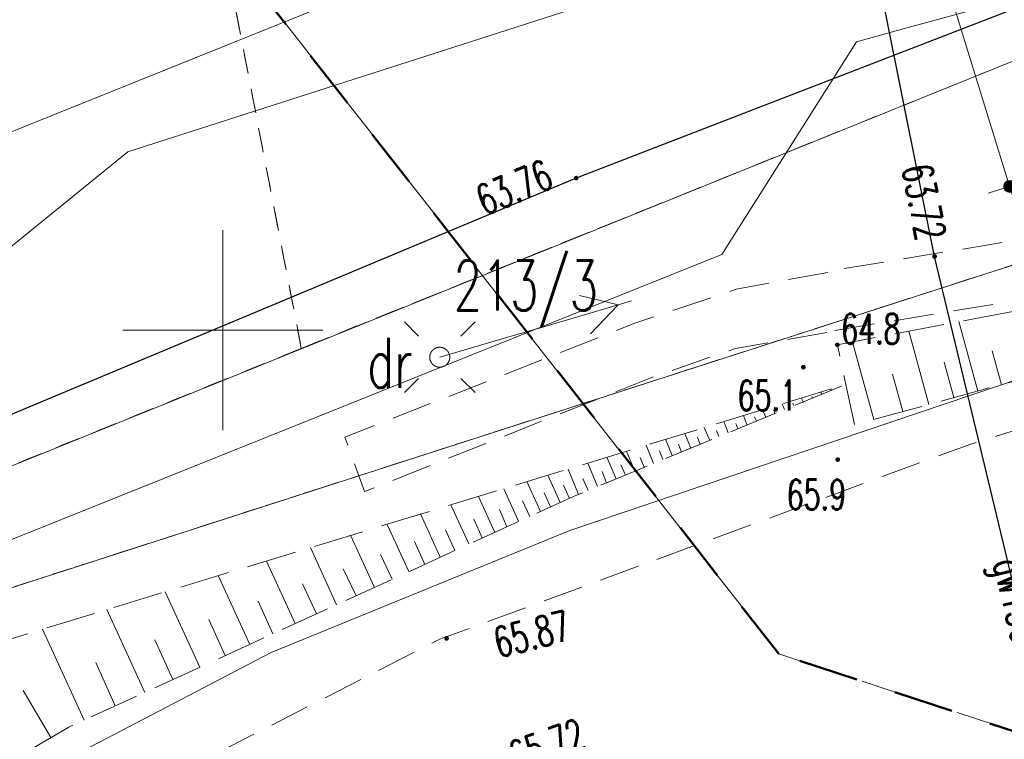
# Model space of a CAD drawing. Header units: millimetres. Extents: x 6487905018 to 6488192500, y 5882180700 to 5882375224.
# Tile 4 of 256: x 6487944920 to 6487969533, y 5882189765 to 5882207761. Entities that reach past the tile are written whole.
import ezdxf
from ezdxf.xclip import XClip

# ---------------------------------------------------------------- set-up
doc = ezdxf.new("R2010")
doc.units = ezdxf.units.MM
doc.header["$MEASUREMENT"] = 0
doc.header["$XCLIPFRAME"] = 2
for name, pattern in [('L_0_03', [1000, 500, -500]), ('L_0_04', [1500, 1000, -500]), ('L_0_05', [1750, 1250, -500]), ('L_0_08', [2500, 1500, -1000]), ('Wipeout_Contour', [1000, 0, -1000])]:
    doc.linetypes.add(name, pattern=pattern)
for name, color, linetype in [('Mapa cyfrowa', 7, 'Continuous'), ('Wymiarowanie', 7, 'Continuous'), ('Zamość 06.10._2_Mapa cyfrowa', 7, 'Continuous')]:
    doc.layers.add(name, color=color, linetype=linetype)
for name, color, linetype, lineweight in [('Wymiarowanie_Nr_pióra__1', 7, 'Continuous', 0), ('Zakres_Nr_pióra__141', 7, 'Continuous', 50), ('Zamość 06.10._2_000_Inne__niezydentyfikowane__Nr_pióra__7', 7, 'Continuous', 5), ('Zamość 06.10._2_0_Nr_pióra__7', 7, 'Continuous', 5), ('Zamość 06.10._2_210_Oznaczenie_uzytku_Nr_pióra__96', 8, 'Continuous', 15), ('Zamość 06.10._2_211_Nr_dzialki_Nr_pióra__96', 8, 'Continuous', 15), ('Zamość 06.10._2_217_Granica_konturu_klasyfikcyjnego_Nr_pióra__96', 8, 'Continuous', 15), ('Zamość 06.10._2_218_Granica_uzytku_Nr_pióra__96', 8, 'Continuous', 15), ('Zamość 06.10._2_219_Linia_granicy_Nr_pióra__96', 8, 'Continuous', 15), ('Zamość 06.10._2_bariera_drogowa_ochronna__linia__Nr_pióra__7', 7, 'Continuous', 5), ('Zamość 06.10._2_chodnik__powierzchnia__Nr_pióra__7', 7, 'Continuous', 5), ('Zamość 06.10._2_jezdnia__powierzchnia__Nr_pióra__7', 7, 'Continuous', 5), ('Zamość 06.10._2_krzyze_Nr_pióra__7', 7, 'Continuous', 5), ('Zamość 06.10._2_latarnia_na_slupie_lub_maszcie__punkt__Nr_pióra__7', 7, 'Continuous', 5), ('Zamość 06.10._2_ogrodzenie_trwale__linia__Nr_pióra__7', 7, 'Continuous', 5), ('Zamość 06.10._2_przewod_elektroenergetyczny_niskiego_napiecia__linia____symbol_Nr_pióra__1', 7, 'Continuous', 0), ('Zamość 06.10._2_przewod_gazowy__linia__Atr1_Nr_pióra__7', 7, 'Continuous', 5), ('Zamość 06.10._2_przewod_gazowy__linia__Nr_pióra__40', 2, 'Continuous', 30), ('Zamość 06.10._2_przewod_telekomunikacyjny__linia__Nr_pióra__30', 7, 'Continuous', 5), ('Zamość 06.10._2_punkt_o_okreslonej_wysokosci__siec_gazowa__Atr2_Nr_pióra__7', 7, 'Continuous', 5), ('Zamość 06.10._2_punkt_o_okreslonej_wysokosci__siec_gazowa__Nr_pióra__7', 7, 'Continuous', 5), ('Zamość 06.10._2_punkt_wysokosciowy_naturalny_Atr2_Nr_pióra__7', 7, 'Continuous', 5), ('Zamość 06.10._2_punkt_wysokosciowy_naturalny_Nr_pióra__7', 7, 'Continuous', 5), ('Zamość 06.10._2_punkt_wysokosciowy_sztuczny_Atr2_Nr_pióra__7', 7, 'Continuous', 5), ('Zamość 06.10._2_punkt_wysokosciowy_sztuczny_Nr_pióra__7', 7, 'Continuous', 5), ('Zamość 06.10._2_rura_ochronna___przewod_gazowy__linia__Nr_pióra__7', 7, 'Continuous', 5), ('Zamość 06.10._2_skarpa_nieumocniona__powierzchnia__Nr_pióra__7', 7, 'Continuous', 5), ('Zamość 06.10._2_slup__punkt__Nr_pióra__7', 7, 'Continuous', 5), ('Zamość 06.10._2_Zakres_Nr_pióra__7', 7, 'Continuous', 5)]:
    doc.layers.add(name, color=color, linetype=linetype, lineweight=lineweight)
doc.styles.add('GENERATED_STYLE_1', font='Simplex.shx')
doc.styles.add('GENERATED_STYLE_2', font='txt')
doc.linetypes.add('L_0_15_SHX', pattern='A,0,[3,PZT Orlen Zamość.pdf1.Shx,S=30.952381,R=0,X=0,Y=2.22045e-16],-7500,0', length=7500)
doc.linetypes.add('L_0_A0_SHX', pattern='A,0,[1,PZT Orlen Zamość.pdf1.Shx,S=15.277778,R=0,X=0,Y=0],-3500,0', length=3500)
doc.dimstyles.new('GENERATED_STYLE__4', dxfattribs={"dimtxt": 1000, "dimasz": 570, "dimexe": 0.18, "dimexo": 0, "dimgap": 0.09, "dimtad": 1, "dimlfac": 0.001, "dimzin": 0, "dimdsep": 46, "dimtxsty": 'GENERATED_STYLE_2', "dimblk": 'ARROWHEAD_11', "dimblk1": 'ARROWHEAD_11', "dimblk2": 'ARROWHEAD_11', "dimcen": 0.09, "dimclrd": 7, "dimclre": 7, "dimclrt": 7, "dimazin": 0, "dimtfac": 1, "dimtdec": 4, "dimtmove": 0, "dimatfit": 3, "dimfxl": 0, "dimtolj": 1, "dimtzin": 0, "dimarcsym": 0})

# ---------------------------------------------------------------- blocks, each defined once
blk = doc.blocks.new('Rysunek_1_2')
at = {"color": 254, "linetype": 'Wipeout_Contour', "lineweight": 0, "ltscale": 70061284114.24681}
blk.add_wipeout([(6487915525.867126, 5882181505.900702), (6488146644.289524, 5882181505.900702), (6488146644.289524, 5882373115.540435), (6488107628.768834, 5882373115.540435), (6488107628.768834, 5882320263.490532), (6488101226.436201, 5882320263.490532), (6488101226.436201, 5882373115.540435), (6487915525.867126, 5882373115.540435)], dxfattribs=at).dxf.layer = 'Zamość 06.10._2_Mapa cyfrowa'
at = {"layer": 'Zamość 06.10._2_punkt_o_okreslonej_wysokosci__siec_gazowa__Nr_pióra__7', "linetype": 'Continuous'}
for points in [[(6487958830, 5882203755, 1), (6487958830, 5882203845, 1)], [(6487967790, 5882201795, 1), (6487967790, 5882201885, 1)]]:
    blk.add_hatch(color=256, dxfattribs=at).paths.add_polyline_path(points)
at = {"layer": 'Zamość 06.10._2_punkt_wysokosciowy_naturalny_Nr_pióra__7', "linetype": 'Continuous'}
for points in [[(6487965360.000001, 5882199585, 1), (6487965360.000001, 5882199675, 1)], [(6487964510, 5882199025.000001, 1), (6487964510, 5882199115, 1)], [(6487965370, 5882196715, 1), (6487965370, 5882196805, 1)]]:
    blk.add_hatch(color=256, dxfattribs=at).paths.add_polyline_path(points)
at = {"layer": 'Zamość 06.10._2_punkt_wysokosciowy_sztuczny_Nr_pióra__7', "linetype": 'Continuous'}
blk.add_hatch(color=256, dxfattribs=at).paths.add_polyline_path([(6487955590, 5882192245, 1), (6487955590, 5882192335, 1)])
at = {"layer": 'Zamość 06.10._2_000_Inne__niezydentyfikowane__Nr_pióra__7', "linetype": 'Continuous', "flags": 128}
for points in [[(6487968870, 5882198470), (6487968400.000001, 5882200210)], [(6487967650.000001, 5882198140), (6487967150.000001, 5882199970)], [(6487966270, 5882197760), (6487965740.000001, 5882199700)], [(6487969460, 5882198630), (6487969230.000001, 5882199480.000001)], [(6487968270, 5882198310), (6487968030.000001, 5882199200)], [(6487967000, 5882197960), (6487966740.000001, 5882198900.000001)], [(6487964510, 5882198200), (6487964460, 5882198300)], [(6487964740.000001, 5882198300), (6487964720, 5882198340)], [(6487964970, 5882198390), (6487964950, 5882198450)], [(6487965210, 5882198490), (6487965200, 5882198510)], [(6487964040, 5882198010), (6487963980.000001, 5882198150.000001)], [(6487964270, 5882198110), (6487964250, 5882198170)], [(6487963100, 5882197630), (6487963010, 5882197860)], [(6487963340, 5882197720), (6487963290, 5882197830)], [(6487963570.000001, 5882197820), (6487963490.000001, 5882198010)], [(6487963800, 5882197910), (6487963770, 5882198000)], [(6487962170, 5882197240), (6487962030.000001, 5882197560)], [(6487962630, 5882197430), (6487962520, 5882197710)], [(6487962870, 5882197530), (6487962820.000001, 5882197660)], [(6487961700, 5882197050), (6487961550, 5882197410)], [(6487961930, 5882197140), (6487961860.000001, 5882197320)], [(6487962400.000001, 5882197340), (6487962340, 5882197490)], [(6487960760, 5882196660), (6487960580, 5882197120)], [(6487961230.000001, 5882196860), (6487961060, 5882197270)], [(6487961460, 5882196950), (6487961390, 5882197150.000001)], [(6487959830, 5882196280), (6487959600, 5882196820)], [(6487960300, 5882196470), (6487960090, 5882196970)], [(6487961000, 5882196760), (6487960910, 5882196980.000001)], [(6487959360.000001, 5882196090), (6487959120, 5882196670)], [(6487960060, 5882196370), (6487959950, 5882196630)], [(6487960530.000001, 5882196570), (6487960430, 5882196810)], [(6487958430, 5882195690.000001), (6487958120, 5882196370)], [(6487958890, 5882195890), (6487958630, 5882196520)], [(6487959590, 5882196180), (6487959480.000001, 5882196460)], [(6487957940.000001, 5882195460), (6487957600, 5882196210)], [(6487958660, 5882195790), (6487958510, 5882196120)], [(6487959130, 5882195990), (6487959000, 5882196290)], [(6487956800, 5882194940.000001), (6487956390, 5882195840)], [(6487957390, 5882195220), (6487957020, 5882196030)], [(6487958190.000001, 5882195580), (6487958030.000001, 5882195930)], [(6487956150.000001, 5882194650.000001), (6487955700, 5882195630)], [(6487957670, 5882195340), (6487957490.000001, 5882195730.000001)], [(6487955430, 5882194320), (6487954940.000001, 5882195400.000001)], [(6487957100, 5882195080), (6487956910, 5882195510)], [(6487954650.000001, 5882193960), (6487954110.000001, 5882195140)], [(6487956480.000001, 5882194800), (6487956270, 5882195270)], [(6487953790, 5882193560), (6487953190.000001, 5882194870)], [(6487955800, 5882194490), (6487955560, 5882195000)], [(6487955050, 5882194140), (6487954790, 5882194710)], [(6487952840, 5882193130), (6487952190.000001, 5882194560)], [(6487954230.000001, 5882193770), (6487953940.000001, 5882194390)], [(6487951810, 5882192660), (6487951090, 5882194220)], [(6487953330, 5882193350), (6487953010, 5882194030)], [(6487950670, 5882192140), (6487949880, 5882193860)], [(6487952340, 5882192900.000001), (6487951990.000001, 5882193650.000001)], [(6487949420, 5882191570), (6487948560, 5882193450)], [(6487951250, 5882192400.000001), (6487950880, 5882193220)], [(6487948050, 5882190940.000001), (6487947100, 5882193010)], [(6487950060, 5882191860), (6487949650.000001, 5882192760)], [(6487946530.000001, 5882190240), (6487945490.000001, 5882192520)], [(6487948750, 5882191260), (6487948300, 5882192250)], [(6487947310, 5882190600), (6487946820.000001, 5882191690.000001)], [(6487945700, 5882189810), (6487945010, 5882190990)]]:
    blk.add_lwpolyline(points, dxfattribs=at)
at = {"layer": 'Zamość 06.10._2_0_Nr_pióra__7', "linetype": 'Continuous'}
for p, q in [((6487967040, 5882207540), (6487967040.05, 5882207540)), ((6487965840, 5882207210), (6487965840.05, 5882207210)), ((6487947620, 5882204460), (6487947620.05, 5882204460)), ((6487958830, 5882203800), (6487958830.05, 5882203800)), ((6487958830, 5882203800), (6487958830.05, 5882203800)), ((6487962470, 5882201890), (6487962470.05, 5882201890)), ((6487967790, 5882201840), (6487967790.05, 5882201840)), ((6487967790, 5882201840), (6487967790.05, 5882201840)), ((6487965130, 5882201470), (6487965130.05, 5882201470)), ((6487965170, 5882201450), (6487965170.05, 5882201450)), ((6487962830, 5882201020), (6487962830.05, 5882201020)), ((6487958910.034158, 5882200865.418255), (6487958910.084158, 5882200865.418255)), ((6487959881.794037, 5882200629.539605), (6487959881.844036, 5882200629.539605)), ((6487960217.627996, 5882200728.107102), (6487960217.677997, 5882200728.107102)), ((6487958922.268437, 5882200347.918184), (6487958922.318438, 5882200347.918184)), ((6487954537, 5882200204), (6487954537.05, 5882200204)), ((6487956304, 5882200204), (6487956304.05, 5882200204)), ((6487957962.742838, 5882200066.296764), (6487957962.792838, 5882200066.296764)), ((6487960270, 5882200160), (6487960270.05, 5882200160)), ((6487968400.000001, 5882200210), (6487968400.05, 5882200210)), ((6487954890, 5882199851.000001), (6487954890.05, 5882199851.000001)), ((6487955951.000001, 5882199851.000001), (6487955951.05, 5882199851.000001)), ((6487957003.217239, 5882199784.675344), (6487957003.26724, 5882199784.675344)), ((6487959191.655579, 5882199905.892655), (6487959191.705578, 5882199905.892655)), ((6487965300, 5882199990), (6487965300.05, 5882199990)), ((6487965350, 5882199980.000001), (6487965350.05, 5882199980.000001)), ((6487967150.000001, 5882199970), (6487967150.05, 5882199970)), ((6487951960, 5882199540), (6487951960.05, 5882199540)), ((6487962810, 5882199540), (6487962810.05, 5882199540)), ((6487965360.000001, 5882199630), (6487965360.05, 5882199630)), ((6487965360.000001, 5882199630), (6487965360.05, 5882199630)), ((6487965740.000001, 5882199700), (6487965740.05, 5882199700)), ((6487955420, 5882199320), (6487955420.05, 5882199320)), ((6487955420, 5882199320), (6487955420.05, 5882199320)), ((6487956043.69164, 5882199503.053924), (6487956043.74164, 5882199503.053924)), ((6487969230.000001, 5882199480.000001), (6487969230.05, 5882199480.000001)), ((6487964510, 5882199070), (6487964510.05, 5882199070)), ((6487968030.000001, 5882199200), (6487968030.05, 5882199200)), ((6487954890, 5882198790), (6487954890.05, 5882198790)), ((6487955951.000001, 5882198790), (6487955951.05, 5882198790)), ((6487960740.000001, 5882198820), (6487960740.05, 5882198820)), ((6487966740.000001, 5882198900.000001), (6487966740.05, 5882198900.000001)), ((6487965440.000001, 5882198590), (6487965440.05, 5882198590)), ((6487965570.000001, 5882198640), (6487965570.05, 5882198640)), ((6487969460, 5882198630), (6487969460.05, 5882198630)), ((6487954537, 5882198437), (6487954537.05, 5882198437)), ((6487956304, 5882198437), (6487956304.05, 5882198437)), ((6487964460, 5882198300), (6487964460.05, 5882198300)), ((6487964720, 5882198340), (6487964720.05, 5882198340)), ((6487964740.000001, 5882198300), (6487964740.05, 5882198300)), ((6487964950, 5882198450), (6487964950.05, 5882198450)), ((6487964970, 5882198390), (6487964970.05, 5882198390)), ((6487965200, 5882198510), (6487965200.05, 5882198510)), ((6487965210, 5882198490), (6487965210.05, 5882198490)), ((6487965600, 5882198520), (6487965600.05, 5882198520)), ((6487968270, 5882198310), (6487968270.05, 5882198310)), ((6487968870, 5882198470), (6487968870.05, 5882198470)), ((6487963980.000001, 5882198150.000001), (6487963980.05, 5882198150.000001)), ((6487964250, 5882198170), (6487964250.05, 5882198170)), ((6487964270, 5882198110), (6487964270.05, 5882198110)), ((6487964510, 5882198200), (6487964510.05, 5882198200)), ((6487967650.000001, 5882198140), (6487967650.05, 5882198140)), ((6487963010, 5882197860), (6487963010.05, 5882197860)), ((6487963290, 5882197830), (6487963290.05, 5882197830)), ((6487963490.000001, 5882198010), (6487963490.05, 5882198010)), ((6487963570.000001, 5882197820), (6487963570.05, 5882197820)), ((6487963770, 5882198000), (6487963770.05, 5882198000)), ((6487963800, 5882197910), (6487963800.05, 5882197910)), ((6487964040, 5882198010), (6487964040.05, 5882198010)), ((6487967000, 5882197960), (6487967000.05, 5882197960)), ((6487962030.000001, 5882197560), (6487962030.05, 5882197560)), ((6487962520, 5882197710), (6487962520.05, 5882197710)), ((6487962820.000001, 5882197660), (6487962820.05, 5882197660)), ((6487963100, 5882197630), (6487963100.05, 5882197630)), ((6487963340, 5882197720), (6487963340.05, 5882197720)), ((6487965790, 5882197630), (6487965790.05, 5882197630)), ((6487966270, 5882197760), (6487966270.05, 5882197760)), ((6487953050, 5882197320), (6487953050.05, 5882197320)), ((6487961550, 5882197410), (6487961550.05, 5882197410)), ((6487961860.000001, 5882197320), (6487961860.05, 5882197320)), ((6487962340, 5882197490), (6487962340.05, 5882197490)), ((6487962400.000001, 5882197340), (6487962400.05, 5882197340)), ((6487962630, 5882197430), (6487962630.05, 5882197430)), ((6487962870, 5882197530), (6487962870.05, 5882197530)), ((6487960580, 5882197120), (6487960580.05, 5882197120)), ((6487961060, 5882197270), (6487961060.05, 5882197270)), ((6487961390, 5882197150.000001), (6487961390.05, 5882197150.000001)), ((6487961930, 5882197140), (6487961930.05, 5882197140)), ((6487962170, 5882197240), (6487962170.05, 5882197240)), ((6487968700, 5882197150.000001), (6487968700.05, 5882197150.000001)), ((6487959600, 5882196820), (6487959600.05, 5882196820)), ((6487960090, 5882196970), (6487960090.05, 5882196970)), ((6487960910, 5882196980.000001), (6487960910.05, 5882196980.000001)), ((6487961230.000001, 5882196860), (6487961230.05, 5882196860)), ((6487961460, 5882196950), (6487961460.05, 5882196950)), ((6487961700, 5882197050), (6487961700.05, 5882197050)), ((6487959120, 5882196670), (6487959120.05, 5882196670)), ((6487959950, 5882196630), (6487959950.05, 5882196630)), ((6487960430, 5882196810), (6487960430.05, 5882196810)), ((6487960760, 5882196660), (6487960760.05, 5882196660)), ((6487961000, 5882196760), (6487961000.05, 5882196760)), ((6487965370, 5882196760), (6487965370.05, 5882196760)), ((6487958120, 5882196370), (6487958120.05, 5882196370)), ((6487958630, 5882196520), (6487958630.05, 5882196520)), ((6487959480.000001, 5882196460), (6487959480.05, 5882196460)), ((6487960060, 5882196370), (6487960060.05, 5882196370)), ((6487960300, 5882196470), (6487960300.05, 5882196470)), ((6487960530.000001, 5882196570), (6487960530.05, 5882196570)), ((6487957600, 5882196210), (6487957600.05, 5882196210)), ((6487958510, 5882196120), (6487958510.05, 5882196120)), ((6487959000, 5882196290), (6487959000.05, 5882196290)), ((6487959360.000001, 5882196090), (6487959360.05, 5882196090)), ((6487959590, 5882196180), (6487959590.05, 5882196180)), ((6487959830, 5882196280), (6487959830.05, 5882196280)), ((6487953540, 5882195960), (6487953540.05, 5882195960)), ((6487956390, 5882195840), (6487956390.05, 5882195840)), ((6487957020, 5882196030), (6487957020.05, 5882196030)), ((6487958030.000001, 5882195930), (6487958030.05, 5882195930)), ((6487958760, 5882195840), (6487958760.05, 5882195840)), ((6487958890, 5882195890), (6487958890.05, 5882195890)), ((6487959130, 5882195990), (6487959130.05, 5882195990)), ((6487955700, 5882195630), (6487955700.05, 5882195630)), ((6487957490.000001, 5882195730.000001), (6487957490.05, 5882195730.000001)), ((6487958430, 5882195690.000001), (6487958430.05, 5882195690.000001)), ((6487958660, 5882195790), (6487958660.05, 5882195790)), ((6487954940.000001, 5882195400.000001), (6487954940.05, 5882195400.000001)), ((6487956910, 5882195510), (6487956910.05, 5882195510)), ((6487957940.000001, 5882195460), (6487957940.05, 5882195460)), ((6487958190.000001, 5882195580), (6487958190.05, 5882195580)), ((6487954110.000001, 5882195140), (6487954110.05, 5882195140)), ((6487956270, 5882195270), (6487956270.05, 5882195270)), ((6487957390, 5882195220), (6487957390.05, 5882195220)), ((6487957670, 5882195340), (6487957670.05, 5882195340)), ((6487953190.000001, 5882194870), (6487953190.05, 5882194870)), ((6487955560, 5882195000), (6487955560.05, 5882195000)), ((6487956800, 5882194940.000001), (6487956800.05, 5882194940.000001)), ((6487957100, 5882195080), (6487957100.05, 5882195080)), ((6487958670, 5882194990), (6487958670.05, 5882194990)), ((6487954790, 5882194710), (6487954790.05, 5882194710)), ((6487956150.000001, 5882194650.000001), (6487956150.05, 5882194650.000001)), ((6487956480.000001, 5882194800), (6487956480.05, 5882194800)), ((6487952190.000001, 5882194560), (6487952190.05, 5882194560)), ((6487953940.000001, 5882194390), (6487953940.05, 5882194390)), ((6487955800, 5882194490), (6487955800.05, 5882194490)), ((6487951090, 5882194220), (6487951090.05, 5882194220)), ((6487955050, 5882194140), (6487955050.05, 5882194140)), ((6487955430, 5882194320), (6487955430.05, 5882194320)), ((6487953010, 5882194030), (6487953010.05, 5882194030)), ((6487954650.000001, 5882193960), (6487954650.05, 5882193960)), ((6487949880, 5882193860), (6487949880.05, 5882193860)), ((6487951990.000001, 5882193650.000001), (6487951990.05, 5882193650.000001)), ((6487954230.000001, 5882193770), (6487954230.05, 5882193770)), ((6487948560, 5882193450), (6487948560.05, 5882193450)), ((6487953790, 5882193560), (6487953790.05, 5882193560)), ((6487950880, 5882193220), (6487950880.05, 5882193220)), ((6487952840, 5882193130), (6487952840.05, 5882193130)), ((6487953330, 5882193350), (6487953330.05, 5882193350)), ((6487947100, 5882193010), (6487947100.05, 5882193010)), ((6487952340, 5882192900.000001), (6487952340.05, 5882192900.000001)), ((6487949650.000001, 5882192760), (6487949650.05, 5882192760)), ((6487951810, 5882192660), (6487951810.05, 5882192660)), ((6487945490.000001, 5882192520), (6487945490.05, 5882192520)), ((6487951250, 5882192400.000001), (6487951250.05, 5882192400.000001)), ((6487948300, 5882192250), (6487948300.05, 5882192250)), ((6487955420, 5882192270), (6487955420.05, 5882192270)), ((6487955590, 5882192290), (6487955590.05, 5882192290)), ((6487950670, 5882192140), (6487950670.05, 5882192140)), ((6487951210, 5882191940.000001), (6487951210.05, 5882191940.000001)), ((6487963899.999999, 5882191899.999999), (6487963900.049998, 5882191899.999999)), ((6487946820.000001, 5882191690.000001), (6487946820.05, 5882191690.000001)), ((6487950060, 5882191860), (6487950060.05, 5882191860)), ((6487949420, 5882191570), (6487949420.05, 5882191570)), ((6487948750, 5882191260), (6487948750.05, 5882191260)), ((6487945010, 5882190990), (6487945010.05, 5882190990)), ((6487948050, 5882190940.000001), (6487948050.05, 5882190940.000001)), ((6487947310, 5882190600), (6487947310.05, 5882190600)), ((6487946530.000001, 5882190240), (6487946530.05, 5882190240)), ((6487946150.000001, 5882190070), (6487946150.05, 5882190070)), ((6487945700, 5882189810), (6487945700.05, 5882189810))]:
    blk.add_line(p, q, dxfattribs=at)
at = {"layer": 'Zamość 06.10._2_217_Granica_konturu_klasyfikcyjnego_Nr_pióra__96', "linetype": 'L_0_03', "flags": 128}
for points in [[(6487945380, 5882233520), (6487951960, 5882199540)], [(6487951960, 5882199540), (6487945380, 5882233520)], [(6487951960, 5882199540), (6487972140, 5882207690.000001)], [(6487933776.113966, 5882192179.467357), (6487951960, 5882199540)]]:
    blk.add_lwpolyline(points, dxfattribs=at)
at = {"layer": 'Zamość 06.10._2_218_Granica_uzytku_Nr_pióra__96', "linetype": 'L_0_03', "flags": 128}
for points in [[(6487945380, 5882233520), (6487951960, 5882199540)], [(6487951960, 5882199540), (6487945380, 5882233520)], [(6487951960, 5882199540), (6487972140, 5882207690.000001)], [(6487972140, 5882207690.000001), (6487951960, 5882199540)], [(6487970570.000001, 5882201890), (6487934330, 5882190210)], [(6487934330, 5882190210), (6487970570.000001, 5882201890)], [(6487933776.113966, 5882192179.467357), (6487951960, 5882199540)], [(6487951960, 5882199540), (6487933776.113966, 5882192179.467357)]]:
    blk.add_lwpolyline(points, dxfattribs=at)
at = {"layer": 'Zamość 06.10._2_219_Linia_granicy_Nr_pióra__96', "linetype": 'Continuous', "flags": 128}
for points in [[(6487933774.798249, 5882192173.995371), (6487972140, 5882207690.000001)], [(6487934330, 5882190210), (6487970570.000001, 5882201890)]]:
    blk.add_lwpolyline(points, dxfattribs=at)
at = {"layer": 'Zamość 06.10._2_bariera_drogowa_ochronna__linia__Nr_pióra__7', "linetype": 'L_0_A0_SHX', "flags": 128}
blk.add_lwpolyline([(6487970030.000001, 5882198820), (6487958670, 5882194990), (6487951210, 5882191940.000001), (6487944260, 5882188310), (6487937380, 5882183980.000001), (6487933978.113465, 5882181505.900702)], dxfattribs=at)
at = {"layer": 'Zamość 06.10._2_bariera_drogowa_ochronna__linia__Nr_pióra__7', "linetype": 'Continuous', "flags": 128}
blk.add_lwpolyline([(6487970030.000001, 5882198820), (6487958670, 5882194990), (6487951210, 5882191940.000001), (6487944260, 5882188310), (6487937380, 5882183980.000001), (6487933978.113465, 5882181505.900702)], dxfattribs=at)
at = {"layer": 'Zamość 06.10._2_chodnik__powierzchnia__Nr_pióra__7', "linetype": 'L_0_04', "flags": 128}
blk.add_lwpolyline([(6487965300, 5882199990), (6487978460, 5882202160), (6487979920, 5882202560), (6487984720, 5882204010), (6488007050, 5882210780), (6488026880, 5882216840), (6488041340, 5882221220), (6488041780.000001, 5882222220), (6488041620, 5882222930), (6488026140, 5882218190.000001), (6488006490.000001, 5882212160), (6487984220, 5882205380), (6487980210, 5882204130), (6487978820.000001, 5882203730.000001), (6487965130, 5882201470), (6487965170, 5882201450), (6487962830, 5882201020), (6487960270, 5882200160), (6487953050, 5882197320), (6487953540, 5882195960), (6487960740.000001, 5882198820), (6487962810, 5882199540), (6487965350, 5882199980.000001)], dxfattribs=at)
at = {"layer": 'Zamość 06.10._2_jezdnia__powierzchnia__Nr_pióra__7', "linetype": 'L_0_04', "flags": 128}
blk.add_lwpolyline([(6487937199.926741, 5882181505.900702), (6487944120, 5882186480.000001), (6487955420, 5882192270), (6487968700, 5882197150.000001), (6487987180, 5882202890), (6488010660, 5882210140), (6488034760, 5882217530), (6488040000, 5882219130), (6488059610.000001, 5882225210), (6488075310, 5882230370), (6488081470, 5882233630), (6488086160, 5882236070), (6488088060, 5882236830), (6488096848.98959, 5882239382.959795), (6488095756.069768, 5882228162.316289), (6488092220, 5882227070), (6488065320.000001, 5882218790), (6488063880, 5882216950), (6488050800, 5882212990), (6488048420, 5882213800), (6488035940.000001, 5882210150.000001), (6488012080, 5882202830), (6487993710, 5882197150.000001), (6487982400.000001, 5882193450), (6487970620, 5882189820), (6487957710, 5882185050), (6487951012.646, 5882181505.900702)], dxfattribs=at)
at = {"layer": 'Zamość 06.10._2_krzyze_Nr_pióra__7', "linetype": 'Continuous', "flags": 128}
for points in [[(6487950000, 5882197500), (6487950000, 5882202500)], [(6487947500, 5882200000), (6487952500, 5882200000)]]:
    blk.add_lwpolyline(points, dxfattribs=at)
at = {"layer": 'Zamość 06.10._2_latarnia_na_slupie_lub_maszcie__punkt__Nr_pióra__7', "linetype": 'Continuous', "flags": 128}
for points in [[(6487954890, 5882199851.000001), (6487954537, 5882200204)], [(6487955951.000001, 5882199851.000001), (6487956304, 5882200204)], [(6487954890, 5882198790), (6487954537, 5882198437)], [(6487955951.000001, 5882198790), (6487956304, 5882198437)]]:
    blk.add_lwpolyline(points, dxfattribs=at)
at = {"layer": 'Zamość 06.10._2_ogrodzenie_trwale__linia__Nr_pióra__7', "linetype": 'L_0_15_SHX', "flags": 128}
blk.add_lwpolyline([(6487933294.268756, 5882190175.501849), (6487962470, 5882201890), (6487965840, 5882207210), (6487967040, 5882207540), (6487971210, 5882208680), (6487972160, 5882207840), (6487974330, 5882215760)], dxfattribs=at)
at = {"layer": 'Zamość 06.10._2_ogrodzenie_trwale__linia__Nr_pióra__7', "linetype": 'Continuous', "flags": 128}
blk.add_lwpolyline([(6487933294.268756, 5882190175.501849), (6487962470, 5882201890), (6487965840, 5882207210), (6487967040, 5882207540), (6487971210, 5882208680), (6487972160, 5882207840), (6487974330, 5882215760)], dxfattribs=at)
at = {"layer": 'Zamość 06.10._2_przewod_elektroenergetyczny_niskiego_napiecia__linia____symbol_Nr_pióra__1', "linetype": 'Continuous', "flags": 128}
for points in [[(6487959881.794037, 5882200629.539605), (6487958910.034158, 5882200865.418255)], [(6487958922.268437, 5882200347.918184), (6487959881.794037, 5882200629.539605)], [(6487959881.794037, 5882200629.539605), (6487959191.655579, 5882199905.892655)], [(6487959881.794037, 5882200629.539605), (6487960217.627996, 5882200728.107102)], [(6487957962.742838, 5882200066.296764), (6487958922.268437, 5882200347.918184)], [(6487957003.217239, 5882199784.675344), (6487957962.742838, 5882200066.296764)], [(6487956043.69164, 5882199503.053924), (6487957003.217239, 5882199784.675344)], [(6487956043.69164, 5882199503.053924), (6487955420, 5882199320)]]:
    blk.add_lwpolyline(points, dxfattribs=at)
at = {"layer": 'Zamość 06.10._2_przewod_gazowy__linia__Nr_pióra__40', "linetype": 'Continuous', "flags": 128}
for points in [[(6487972693.702159, 5882181505.900702), (6487972300, 5882183040), (6487967790, 5882201840), (6487966190.000001, 5882209820), (6487966310, 5882212260), (6487970820.000001, 5882228040), (6487990420, 5882300840), (6487990580, 5882303560), (6487989940.000001, 5882304960), (6487988560, 5882306200), (6487985710, 5882307290), (6487982350, 5882307600), (6487971570.000001, 5882307450), (6487961426.767263, 5882307176.886372)], [(6488097683.287705, 5882247948.420457), (6488050430, 5882234430), (6488047410, 5882229430), (6487980320.000001, 5882208950), (6487976510, 5882210640), (6487958830, 5882203800), (6487938450, 5882195270), (6487935860.000001, 5882197440.000001), (6487935178.840664, 5882198013.324087)]]:
    blk.add_lwpolyline(points, dxfattribs=at)
at = {"layer": 'Zamość 06.10._2_przewod_telekomunikacyjny__linia__Nr_pióra__30', "linetype": 'Continuous', "flags": 128}
for points in [[(6487970410, 5882215310), (6487940110.000001, 5882203110), (6487935337.627808, 5882198673.710357)], [(6487970930, 5882211950), (6487947620, 5882204460), (6487934083.853382, 5882193459.33725)]]:
    blk.add_lwpolyline(points, dxfattribs=at)
at = {"layer": 'Zamość 06.10._2_punkt_o_okreslonej_wysokosci__siec_gazowa__Nr_pióra__7', "linetype": 'Continuous'}
for centre in [(6487958830, 5882203800), (6487967790, 5882201840)]:
    blk.add_circle(centre, 45, dxfattribs=at)
at = {"layer": 'Zamość 06.10._2_punkt_wysokosciowy_naturalny_Nr_pióra__7', "linetype": 'Continuous'}
for centre in [(6487965360.000001, 5882199630), (6487964510, 5882199070), (6487965370, 5882196760)]:
    blk.add_circle(centre, 45, dxfattribs=at)
at = {"layer": 'Zamość 06.10._2_punkt_wysokosciowy_sztuczny_Nr_pióra__7', "linetype": 'Continuous'}
blk.add_circle((6487955590, 5882192290), 45, dxfattribs=at)
at = {"layer": 'Zamość 06.10._2_rura_ochronna___przewod_gazowy__linia__Nr_pióra__7', "linetype": 'Continuous', "flags": 128}
blk.add_lwpolyline([(6487967790, 5882201840), (6487972300, 5882183040)], dxfattribs=at)
at = {"layer": 'Zamość 06.10._2_skarpa_nieumocniona__powierzchnia__Nr_pióra__7', "linetype": 'L_0_05', "flags": 128}
blk.add_lwpolyline([(6487975910, 5882200400.000001), (6487965790, 5882197630), (6487965600, 5882198520), (6487965570.000001, 5882198640), (6487965360.000001, 5882199630), (6487975310, 5882201530), (6487978460, 5882202160), (6487984640, 5882203500)], close=True, dxfattribs=at)
blk.add_lwpolyline([(6487931209.699054, 5882181505.900702), (6487932063.824611, 5882185058.157987), (6487941500, 5882191300), (6487965570.000001, 5882198640), (6487958760, 5882195840), (6487946150.000001, 5882190070), (6487939650.000001, 5882186260), (6487933930, 5882182050), (6487933237.840293, 5882181505.900702)], dxfattribs=at)
at = {"layer": 'Zamość 06.10._2_slup__punkt__Nr_pióra__7', "linetype": 'Continuous'}
blk.add_circle((6487955420, 5882199320), 250, dxfattribs=at)
at = {"layer": 'Zamość 06.10._2_Zakres_Nr_pióra__7', "linetype": 'L_0_08', "flags": 128}
blk.add_lwpolyline([(6488077770, 5882227680), (6488077390, 5882225350), (6488057910, 5882201700), (6487991970, 5882182660), (6487963899.999999, 5882191899.999999), (6487948427.806409, 5882211665.206947), (6487975970, 5882326920), (6488001880, 5882346970), (6488049600, 5882347290), (6488064120, 5882347940.000001), (6488083499.999998, 5882337899.999999), (6488088499.999998, 5882318799.999999), (6488077780.000001, 5882227750)], close=True, dxfattribs=at)
at = {"layer": 'Zamość 06.10._2_210_Oznaczenie_uzytku_Nr_pióra__96', "linetype": 'Continuous', "insert": (6487953607.857143, 5882199801.184525), "char_height": 1250, "attachment_point": 1, "style": 'GENERATED_STYLE_1'}
blk.add_mtext('\\A1;{\\W0.660000x;\\FSimplex.shx;dr}', dxfattribs=at)
at = {"layer": 'Zamość 06.10._2_211_Nr_dzialki_Nr_pióra__96', "linetype": 'Continuous', "insert": (6487955767.857144, 5882201738.898809), "char_height": 1250, "attachment_point": 1, "style": 'GENERATED_STYLE_1'}
blk.add_mtext('\\A1;{\\W0.660000x;\\FSimplex.shx;213/3}', dxfattribs=at)
at = {"layer": 'Zamość 06.10._2_przewod_gazowy__linia__Atr1_Nr_pióra__7', "linetype": 'Continuous', "insert": (6487969973.716272, 5882194365.821074), "char_height": 750, "attachment_point": 1, "rotation": 283.5000000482, "style": 'GENERATED_STYLE_1'}
blk.add_mtext('\\A1;{\\W0.660000x;\\FSimplex.shx;gw150}', dxfattribs=at)
at = {"layer": 'Zamość 06.10._2_punkt_o_okreslonej_wysokosci__siec_gazowa__Atr2_Nr_pióra__7', "linetype": 'Continuous', "char_height": 750, "attachment_point": 1, "style": 'GENERATED_STYLE_1'}
for s, insert, rotation in [('\\A1;{\\W0.660000x;\\FSimplex.shx;63.76}', (6487956254.168536, 5882203546.005796), 22.7000000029), ('\\A1;{\\W0.660000x;\\FSimplex.shx;63.72}', (6487967704.419562, 5882204212.910188), 281.2999999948)]:
    blk.add_mtext(s, dxfattribs=dict(at, insert=insert, rotation=rotation))
at = {"layer": 'Zamość 06.10._2_punkt_wysokosciowy_naturalny_Atr2_Nr_pióra__7', "linetype": 'Continuous', "char_height": 750, "attachment_point": 1, "style": 'GENERATED_STYLE_1'}
for s, insert in [('\\A1;{\\W0.660000x;\\FSimplex.shx;64.8}', (6487965454.285715, 5882200406.425)), ('\\A1;{\\W0.660000x;\\FSimplex.shx;65.1}', (6487962864.285714, 5882198738.425001)), ('\\A1;{\\W0.660000x;\\FSimplex.shx;65.9}', (6487964094.285715, 5882196258.425))]:
    blk.add_mtext(s, dxfattribs=dict(at, insert=insert))
at = {"layer": 'Zamość 06.10._2_punkt_wysokosciowy_sztuczny_Atr2_Nr_pióra__7', "linetype": 'Continuous', "char_height": 750, "attachment_point": 1, "style": 'GENERATED_STYLE_1'}
for s, insert, rotation in [('\\A1;{\\W0.660000x;\\FSimplex.shx;65.87}', (6487956705.218, 5882192528.345234), 14.2000000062), ('\\A1;{\\W0.660000x;\\FSimplex.shx;65.72}', (6487957073.463181, 5882189655.945941), 19.6999999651)]:
    blk.add_mtext(s, dxfattribs=dict(at, insert=insert, rotation=rotation))
blk = doc.blocks.new('*D20', base_point=(6488045394.921593, 5882250647.102998))
at = {"layer": 'Wymiarowanie_Nr_pióra__1', "linetype": 'Continuous'}
for points in [[(6487963928.514582, 5882222705.573085), (6487963917.096512, 5882222762.9756), (6487963884.580599, 5882222811.639102), (6487963835.917097, 5882222844.155015), (6487963778.514582, 5882222855.573085), (6487963721.112067, 5882222844.155015), (6487963672.448565, 5882222811.639102), (6487963639.932652, 5882222762.9756), (6487963628.514582, 5882222705.573085), (6487963639.932652, 5882222648.17057), (6487963672.448565, 5882222599.507068), (6487963721.112067, 5882222566.991156), (6487963778.514582, 5882222555.573085), (6487963835.917097, 5882222566.991156), (6487963884.580599, 5882222599.507068), (6487963917.096512, 5882222648.17057)], [(6487969817.707458, 5882203590.677052), (6487969806.289389, 5882203648.079567), (6487969773.773476, 5882203696.74307), (6487969725.109974, 5882203729.258982), (6487969667.707458, 5882203740.677052), (6487969610.304944, 5882203729.258982), (6487969561.641441, 5882203696.74307), (6487969529.125529, 5882203648.079567), (6487969517.707458, 5882203590.677052), (6487969529.125529, 5882203533.274537), (6487969561.641441, 5882203484.611035), (6487969610.304944, 5882203452.095122), (6487969667.707458, 5882203440.677052), (6487969725.109974, 5882203452.095122), (6487969773.773476, 5882203484.611035), (6487969806.289389, 5882203533.274537)]]:
    blk.add_hatch(color=256, dxfattribs=at).paths.add_polyline_path(points)
for p, q in [((6487963240.949685, 5882222539.952338), (6487963635.163943, 5882222661.407553)), ((6487963921.865221, 5882222749.738618), (6487964316.079478, 5882222871.193832)), ((6487963822.680115, 5882222562.222445), (6487969623.541926, 5882203734.027691)), ((6487969811.058098, 5882203634.842585), (6487970205.272355, 5882203756.297799)), ((6487969130.142562, 5882203425.056305), (6487969524.356819, 5882203546.511519)), ((6487969711.872992, 5882203447.326413), (6487969756.038524, 5882203303.975774))]:
    blk.add_line(p, q, dxfattribs=at)
blk.add_circle((6487969667.707458, 5882203590.677052), 150, dxfattribs=at)
at = {"layer": 'Wymiarowanie_Nr_pióra__1', "insert": (6487966410.842047, 5882214840.937373), "char_height": 1000, "attachment_point": 7, "rotation": 287.1237735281, "style": 'GENERATED_STYLE_2'}
blk.add_mtext('\\A1;{\\fArial|b1|i0|c238|p38;20,00}', dxfattribs=at)
blk = doc.blocks.new('ARROWHEAD_11')
at = {"color": 0, "linetype": 'Continuous', "lineweight": 0}
blk.add_line((0, 0), (-1, 0), dxfattribs=at)
at = {"color": 0, "linetype": 'Continuous', "lineweight": 0, "const_width": 0.25, "flags": 128}
blk.add_lwpolyline([(-0.125, 0, 1), (0.125, 0, 1)], format="xyb", close=True, dxfattribs=at)

msp = doc.modelspace()

# ---------------------------------------------------------------- block references
at = {"layer": 'Mapa cyfrowa', "color": 22, "linetype": 'Continuous', "lineweight": 5}
ref = msp.add_blockref('Rysunek_1_2', (0, 0), dxfattribs=at)
XClip(ref).set_block_clipping_path([(6487915525.8671264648, 5882181505.9007024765), (6488146644.2895231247, 5882181505.9007024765), (6488146644.2895231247, 5882373115.5404348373), (6488107628.7688331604, 5882373115.5404348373), (6488107628.7688331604, 5882320263.4905319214), (6488101226.4362001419, 5882320263.4905319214), (6488101226.4362001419, 5882373115.5404348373), (6487915525.8671264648, 5882373115.5404348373)])

# ---------------------------------------------------------------- next in the draw order: linework, layer by layer
at = {"layer": 'Zakres_Nr_pióra__141', "linetype": 'L_0_08'}
for p, q in [((6487963899.999999, 5882191899.999999), (6487948427.806409, 5882211665.206947)), ((6487991970, 5882182660), (6487963899.999999, 5882191899.999999))]:
    msp.add_line(p, q, dxfattribs=at)

# ---------------------------------------------------------------- next in the draw order: dimensions: what is measured, and where the dimension line sits
at = {"layer": 'Wymiarowanie', "linetype": 'Continuous'}
dim = msp.add_linear_dim(base=(6487969667.707458, 5882203590.677052), p1=(6488001717.266423, 5882234394.290968), p2=(6488007456.502877, 5882215233.194198), angle=287.1237735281, dimstyle='GENERATED_STYLE__4', dxfattribs=at)
dim.commit()
dim.dimension.update_dxf_attribs({"geometry": '*D20', "text_midpoint": (6487967392.080667, 5882213354.230895), "dimtype": 160, "text_rotation": 287.1237735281})

doc.saveas('drawing.dxf')
